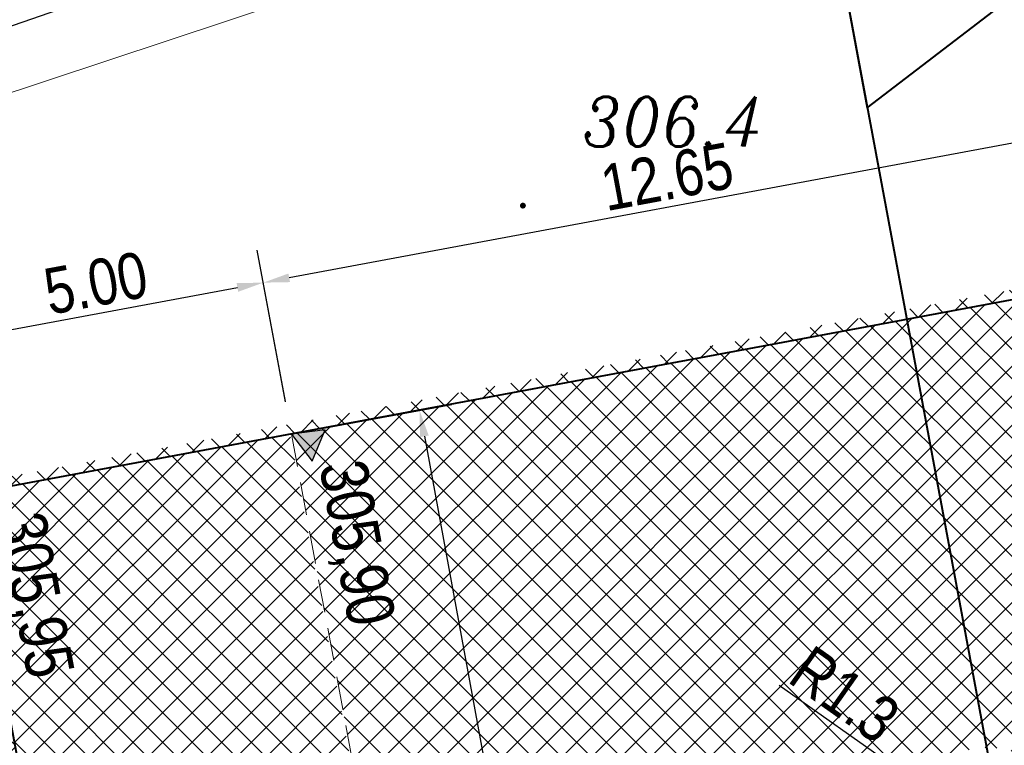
# Model space of a CAD drawing. Extents: x 779 to 3668, y -1329 to 9570.
# Tile 87 of 106: x 2179 to 2194, y -251 to -240. Entities that reach past the tile are written whole.
import ezdxf

# ---------------------------------------------------------------- set-up
doc = ezdxf.new("R2010")
doc.units = 0
for name, pattern in [('CIĄGłA', [0]), ('DASH', [0.75, 0.5, -0.25]), ('DASHED', [0.75, 0.5, -0.25])]:
    doc.linetypes.add(name, pattern=pattern)
for name, color, linetype, lineweight in [('_a_obiekty', 250, 'Continuous', 30), ('AGP1_KRAWEZNIKI', 7, 'Continuous', 40), ('AGP1_KRAWEZNIKI NOWE', 7, 'Continuous', 30), ('kanał technologiczny (linia)', 7, 'Continuous', 0), ('MPZP', 7, 'Continuous', 0), ('ogrodzenie trwałe (linia)', 7, 'Continuous', 0), ('przewód kanalizacyjny (linia)-SK', 7, 'Continuous', 0), ('RTPW01', 253, 'Continuous', 0), ('zz-legenda', 7, 'Continuous', 13), ('zz-wypełnienie-chodniki', 142, 'Continuous', 5), ('zz-wypełnienie-drogi', 52, 'Continuous', 5), ('zz-wypełnienie-inne', 22, 'Continuous', 5)]:
    doc.layers.add(name, color=color, linetype=linetype, lineweight=lineweight)
doc.layers.add('zz-odwodnienie', color=5, linetype='Continuous')
doc.styles.add('ARIAL', font='ARIALN.TTF')
doc.styles.get("Standard").update_dxf_attribs({"font": 'arial.ttf'})
doc.styles.add('Style-ITALIC_1250', font='ITALIC_1250.shx')
doc.linetypes.add('902-500', pattern='A,3.75,[24,dgnlstyle-geo-mz.shx,S=0.002785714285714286,R=0,X=0,Y=0],3.75', length=7.5)
doc.dimstyles.new('z1do1', dxfattribs={"dimtxt": 0.7, "dimasz": 0.4, "dimexe": 0.5, "dimexo": 0.5, "dimgap": 0.1, "dimtad": 1, "dimrnd": 0.05, "dimzin": 0, "dimdsep": 46, "dimtxsty": 'ARIAL', "dimcen": 0.09, "dimazin": 0, "dimtfac": 1, "dimtofl": 0, "dimtmove": 0, "dimatfit": 3, "dimfxl": 1, "dimtolj": 1, "dimtzin": 0, "dimarcsym": 0})
pattern_1 = [(45, (462.9080796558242, -495.6482805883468), (-0.2245064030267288, 0.2245064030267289), []), (135, (462.9080796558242, -495.6482805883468), (-0.2245064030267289, -0.2245064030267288), [])]

# ---------------------------------------------------------------- blocks, each defined once
blk = doc.blocks.new('RTPW01')
at = {"layer": 'RTPW01', "linetype": 'Continuous', "lineweight": 13, "true_color": 0x939598}
h = blk.add_hatch(color=252, dxfattribs=at)
edge = h.paths.add_edge_path()
edge.add_arc((0, 0), 0.045, 0, 360)
blk = doc.blocks.new('PZT MDCP podkład')
at = {"layer": 'MPZP', "color": 8, "linetype": 'Continuous', "lineweight": 40, "flags": 128}
for points in [[(2125.101502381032, 133.7545044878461), (2146.578038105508, 18.45540025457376), (2153.73655266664, -8.652922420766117)], [(2125.964770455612, 129.1199564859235), (2126.244172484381, 127.6199564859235), (2128.914043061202, 129.6693116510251)]]:
    blk.add_lwpolyline(points, dxfattribs=at)
at = {"layer": 'ogrodzenie trwałe (linia)', "color": 8, "linetype": '902-500', "lineweight": 30, "flags": 128}
blk.add_lwpolyline([(2135.536406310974, 136.5764607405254), (2102.086406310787, 124.9964607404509)], dxfattribs=at)
at = {"layer": 'przewód kanalizacyjny (linia)-SK', "color": 8, "linetype": 'Continuous', "lineweight": 13, "flags": 128}
blk.add_lwpolyline([(2072.621443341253, 125.1047733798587), (2107.626406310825, 128.9364607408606), (2109.186406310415, 126.50646074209), (2134.056406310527, 134.75646074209)], dxfattribs=at)
at = {"layer": 'RTPW01', "color": 8, "linetype": 'Continuous', "lineweight": 13}
blk.add_blockref('RTPW01', (2121.016406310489, 126.1334607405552), dxfattribs=at)
at = {"layer": 'RTPW01', "color": 8, "linetype": 'Continuous', "lineweight": 13, "style": 'Style-ITALIC_1250', "width": 0.9}
blk.add_text('306.4', height=0.75, dxfattribs=at).set_placement((2121.916406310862, 127.0334607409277))
blk = doc.blocks.new('d_rzędna')
at = {"layer": 'zz-odwodnienie'}
blk.add_hatch(color=0, dxfattribs=at).paths.add_polyline_path([(0, 0), (0.2580616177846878, 0.4469758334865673), (-0.2580616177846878, 0.4469758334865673)])
at = {"layer": 'zz-odwodnienie', "color": 0}
for p, q in [((-0.2580616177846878, 0.4469758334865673), (0, 0)), ((0.2580616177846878, 0.4469758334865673), (-0.2580616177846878, 0.4469758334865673)), ((-0.2580616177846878, 0.4469758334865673), (0, 0)), ((0.2580616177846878, 0.4469758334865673), (-0.2580616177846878, 0.4469758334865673)), ((0, 0), (0.2580616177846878, 0.4469758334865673)), ((0, 0), (0.2580616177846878, 0.4469758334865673))]:
    blk.add_line(p, q, dxfattribs=at)
blk = doc.blocks.new('*D1441')
at = {"layer": 'Defpoints', "color": 0, "transparency": 16777216}
for p in [(2192.983216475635, -251.7910538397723), (2194.032510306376, -252.5311829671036)]:
    blk.add_point(p, dxfattribs=at)
at = {"layer": 'zz-legenda', "color": 0, "lineweight": -2, "transparency": 16777216}
for p, q in [((2190.863593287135, -250.2959579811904), (2192.656348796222, -251.5604946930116)), ((2194.032510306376, -252.6211829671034), (2194.032510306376, -252.4411829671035)), ((2193.942510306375, -252.5311829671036), (2194.122510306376, -252.5311829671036))]:
    blk.add_line(p, q, dxfattribs=at)
at = {"layer": 'zz-legenda', "color": 0, "transparency": 16777216}
blk.add_solid([(2192.694775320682, -251.5060167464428), (2192.617922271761, -251.6149726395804), (2192.983216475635, -251.7910538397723)], dxfattribs=at)
at = {"layer": 'zz-legenda', "color": 0, "transparency": 16777216, "insert": (2191.860182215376, -250.4391726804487), "char_height": 0.7, "attachment_point": 5, "rotation": 324.80241544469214, "style": 'ARIAL'}
blk.add_mtext('\\A1;R1.3', dxfattribs=at)
blk = doc.blocks.new('*D1450')
at = {"layer": 'Defpoints', "color": 0, "transparency": 16777216}
for p in [(2183.034226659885, -244.1824615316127), (2195.887747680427, -244.167274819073), (2183.462229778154, -246.4809943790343)]:
    blk.add_point(p, dxfattribs=at)
at = {"layer": 'zz-legenda', "color": 0, "lineweight": -2, "transparency": 16777216}
for p, q in [((2195.796217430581, -243.6757239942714), (2195.368214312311, -241.3771911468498)), ((2195.066503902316, -241.9419661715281), (2183.427467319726, -244.109237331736)), ((2183.370699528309, -245.9894435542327), (2182.942696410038, -243.6909107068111))]:
    blk.add_line(p, q, dxfattribs=at)
at = {"layer": 'zz-legenda', "color": 0, "transparency": 16777216}
for points in [[(2195.054299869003, -241.8764260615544), (2195.078707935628, -242.0075062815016), (2195.459744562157, -241.8687419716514)], [(2183.415263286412, -244.0436972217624), (2183.439671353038, -244.1747774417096), (2183.034226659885, -244.1824615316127)]]:
    blk.add_solid(points, dxfattribs=at)
at = {"layer": 'zz-legenda', "color": 0, "transparency": 16777216, "insert": (2189.163253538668, -242.5759299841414), "char_height": 0.7, "attachment_point": 5, "rotation": 10.548076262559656, "style": 'ARIAL'}
blk.add_mtext('\\A1;12.65', dxfattribs=at)
blk = doc.blocks.new('*D1451')
at = {"layer": 'Defpoints', "color": 0, "transparency": 16777216}
for p in [(2183.034087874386, -244.1824873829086), (2183.462362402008, -246.4817258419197), (2178.546908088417, -247.3973176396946)]:
    blk.add_point(p, dxfattribs=at)
at = {"layer": 'zz-legenda', "color": 0, "lineweight": -2, "transparency": 16777216}
for p, q in [((2183.370803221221, -245.9901804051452), (2182.9425286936, -243.6909419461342)), ((2178.511869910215, -245.0248318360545), (2182.640851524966, -244.2557347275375)), ((2178.455348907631, -246.9057722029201), (2178.027074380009, -244.6065337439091))]:
    blk.add_line(p, q, dxfattribs=at)
at = {"layer": 'zz-legenda', "color": 0, "transparency": 16777216}
for points in [[(2182.628643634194, -244.1901953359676), (2182.653059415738, -244.3212741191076), (2183.034087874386, -244.1824873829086)], [(2178.499662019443, -244.9592924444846), (2178.524077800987, -245.0903712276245), (2178.118633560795, -245.0980791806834)]]:
    blk.add_solid(points, dxfattribs=at)
at = {"layer": 'zz-legenda', "color": 0, "transparency": 16777216, "insert": (2180.492602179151, -244.1906164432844), "char_height": 0.7, "attachment_point": 5, "rotation": 10.551448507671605, "style": 'ARIAL'}
blk.add_mtext('\\A1;5.00', dxfattribs=at)
blk = doc.blocks.new('*D1460')
at = {"layer": 'Defpoints', "color": 0, "transparency": 16777216}
for p in [(2183.46236728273, -246.4817328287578), (2188.585567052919, -263.3314007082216), (2186.641583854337, -263.6905391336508)]:
    blk.add_point(p, dxfattribs=at)
at = {"layer": 'zz-legenda', "color": 0, "lineweight": -2, "transparency": 16777216}
for p, q in [((2183.954047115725, -246.3908981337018), (2185.898030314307, -246.0317597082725)), ((2185.479018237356, -246.5159382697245), (2188.512899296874, -262.9380568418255)), ((2187.133263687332, -263.5997044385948), (2189.077246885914, -263.2405660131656))]:
    blk.add_line(p, q, dxfattribs=at)
at = {"layer": 'zz-legenda', "color": 0, "transparency": 16777216}
for points in [[(2185.544575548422, -246.5038269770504), (2185.41346092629, -246.5280495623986), (2185.406350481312, -246.1225944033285)], [(2188.578456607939, -262.9259455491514), (2188.447341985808, -262.9501681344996), (2188.585567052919, -263.3314007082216)]]:
    blk.add_solid(points, dxfattribs=at)
at = {"layer": 'zz-legenda', "color": 0, "transparency": 16777216, "insert": (2187.445748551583, -254.6439017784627), "char_height": 0.7, "attachment_point": 5, "rotation": 280.4670121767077, "style": 'ARIAL'}
blk.add_mtext('\\A1;17.50', dxfattribs=at)

msp = doc.modelspace()

# ---------------------------------------------------------------- hatches: boundary and pattern name
at = {"layer": 'zz-wypełnienie-chodniki'}
h = msp.add_hatch(dxfattribs=at)
h.set_pattern_fill('ANSI37', color=256, scale=0.1, style=0)
h.set_pattern_definition([(45, (0, 0), (-0.2245064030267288, 0.2245064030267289), []), (135, (0, 0), (-0.2245064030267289, -0.2245064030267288), [])])
edge = h.paths.add_edge_path()
edge.add_arc((2213.798152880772, -338.8711046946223), 2.632842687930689, 240.83171109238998, 270.2906532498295, ccw=False)
edge.add_arc((2214.307711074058, -338.3123928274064), 3.37347240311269, 200.4116660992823, 237.8982900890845, ccw=False)
edge.add_arc((2368.544108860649, -287.685559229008), 165.7037624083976, 197.7806309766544, 198.2175828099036, ccw=False)
edge.add_arc((2214.562165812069, -337.0583290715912), 4.000000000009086, 112.30075385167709, 197.8898825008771, ccw=False)
edge.add_line((2213.044292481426, -333.357510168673), (2216.905159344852, -332.0495769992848))
edge.add_arc((2211.040775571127, -315.8113433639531), 17.26473946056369, 289.8570159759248, 321.7647974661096)
edge.add_arc((2212.625452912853, -317.0850901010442), 15.23171446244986, 321.8391110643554, 367.1869803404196)
edge.add_line((2227.737494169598, -315.1794840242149), (2223.087990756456, -291.3849213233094))
edge.add_line((2223.087990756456, -291.3849213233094), (2221.237886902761, -285.3230589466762))
edge.add_line((2221.237886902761, -285.3230589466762), (2217.650174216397, -275.2927567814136))
edge.add_line((2217.650174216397, -275.2927567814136), (2210.523554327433, -257.2172198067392))
edge.add_line((2210.523554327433, -257.2172198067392), (2206.575240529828, -247.2029503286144))
edge.add_line((2206.575240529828, -247.2029503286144), (2206.241761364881, -246.3571335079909))
edge.add_arc((2201.589566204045, -248.1923033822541), 5.001076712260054, 21.52794352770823, 100.541275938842)
edge.add_line((2200.674650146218, -243.275627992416), (2200.541612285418, -243.3004086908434))
edge.add_line((2200.541612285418, -243.3004086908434), (2178.546908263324, -247.3973185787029))
edge.add_line((2178.546908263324, -247.3973185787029), (2187.812637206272, -297.1416013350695))
edge.add_line((2187.812637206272, -297.1416013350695), (2191.515679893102, -296.4518429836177))
edge.add_arc((2191.647852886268, -297.6476642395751), 1.203103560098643, -19.96193769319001, 96.30724697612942, ccw=False)
edge.add_arc((2192.308942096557, -297.8870733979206), 0.4999999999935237, 317.2270974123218, 339.9615464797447, ccw=False)
edge.add_arc((2197.626382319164, -302.8064078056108), 6.743964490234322, 137.2270973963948, 184.4631622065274)
edge.add_line((2190.902868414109, -303.3312104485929), (2191.261298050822, -305.6470830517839))
edge.add_line((2191.261298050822, -305.6470830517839), (2192.318950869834, -311.3577512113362))
edge.add_line((2192.318950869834, -311.3577512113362), (2193.162126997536, -315.9018189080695))
edge.add_line((2193.162126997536, -315.9018189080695), (2195.317900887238, -325.8369132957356))
edge.add_arc((2210.400793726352, -321.9094821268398), 15.58583882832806, 194.5951329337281, 204.2785181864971)
edge.add_arc((2203.597853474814, -324.8461195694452), 8.177987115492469, 205.1211640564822, 225.4637220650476)
edge.add_line((2197.862134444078, -330.675442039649), (2200.293390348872, -333.0918171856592))
edge.add_arc((2194.587794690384, -338.2653090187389), 7.70187247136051, 27.114490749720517, 42.19985456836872, ccw=False)
edge.add_line((2201.44321261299, -334.7550263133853), (2202.534785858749, -337.3047515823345))
edge.add_arc((2196.294933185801, -339.1341975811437), 6.502509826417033, -2.9609049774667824, 16.340470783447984, ccw=False)
edge.add_arc((2184.658865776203, -337.3537236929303), 18.25300297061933, 344.7003824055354, 353.34182273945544, ccw=False)
edge.add_line((2202.264967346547, -342.1700817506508), (2201.97496734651, -343.2200817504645))
edge.add_arc((2192.412753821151, -339.7061430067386), 10.18742818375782, 310.1754082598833, 339.82254230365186, ccw=False)
edge.add_line((2198.984967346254, -347.4900817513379), (2198.506741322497, -347.6819364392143))
edge.add_arc((2192.412753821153, -339.7061430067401), 10.03742818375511, 307.3820107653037, 339.7887873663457)
edge.add_arc((2172.677213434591, -334.532127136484), 30.40870538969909, 343.4897296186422, 347.8328201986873)
edge.add_arc((2184.653610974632, -337.3529042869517), 18.10831725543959, 348.5707290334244, 353.3645147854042)
edge.add_arc((2196.211605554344, -339.143093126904), 6.436124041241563, 357.3081371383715, 376.048817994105)
edge.add_line((2202.396891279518, -337.3637861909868), (2201.307357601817, -334.8188249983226))
edge.add_arc((2198.580633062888, -335.5044598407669), 2.811604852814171, 14.11440779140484, 55.20945348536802)
edge.add_line((2200.18487314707, -333.1954480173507), (2197.756660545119, -330.7820975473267))
edge.add_arc((2203.597853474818, -324.846119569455), 8.327987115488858, 205.1135589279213, 225.461118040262, ccw=False)
edge.add_arc((2210.400793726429, -321.9094821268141), 15.73583882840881, 194.5838918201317, 204.2825258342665, ccw=False)
edge.add_line((2195.171963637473, -325.8717236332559), (2193.015057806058, -315.9314125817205))
edge.add_line((2193.015057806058, -315.9314125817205), (2192.139354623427, -311.2391560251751))
edge.add_line((2192.139354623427, -311.2391560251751), (2189.468661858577, -311.7364003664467))
edge.add_line((2189.468661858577, -311.7364003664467), (2188.434282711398, -306.334377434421))
edge.add_line((2188.434282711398, -306.334377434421), (2191.142475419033, -305.8299800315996))
edge.add_line((2191.142475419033, -305.8299800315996), (2190.753769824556, -303.3485737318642))
edge.add_arc((2197.62638231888, -302.8064078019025), 6.893964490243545, 137.4766232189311, 184.5106019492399, ccw=False)
edge.add_arc((2192.177018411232, -297.8088940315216), 0.5000000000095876, 317.4766233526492, 342.9050172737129)
edge.add_arc((2191.651318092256, -297.6472178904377), 1.049999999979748, 342.9050174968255, 381.5320247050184)
edge.add_line((2192.628041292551, -297.2618456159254), (2185.88205571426, -298.5184068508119))
edge.add_line((2185.88205571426, -298.5184068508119), (2183.72506395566, -286.9376839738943))
edge.add_line((2183.72506395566, -286.9376839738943), (2184.855544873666, -286.7271130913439))
edge.add_line((2184.855544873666, -286.7271130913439), (2177.536339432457, -247.4331472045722))
edge.add_line((2177.536339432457, -247.4331472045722), (2178.519430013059, -247.2500290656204))
edge.add_line((2178.519430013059, -247.2500290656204), (2200.529099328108, -243.1501589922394))
edge.add_line((2200.529099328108, -243.1501589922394), (2200.64897745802, -243.1275829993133))
edge.add_arc((2201.589816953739, -248.191455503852), 5.150532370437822, 21.519896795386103, 100.52522516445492, ccw=False)
edge.add_line((2206.381306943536, -246.3021150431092), (2206.710303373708, -247.1365621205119))
edge.add_line((2206.710303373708, -247.1365621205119), (2210.670374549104, -257.180652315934))
edge.add_line((2210.670374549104, -257.180652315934), (2214.425768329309, -266.705627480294))
edge.add_line((2214.425768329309, -266.705627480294), (2215.039774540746, -266.463544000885))
edge.add_line((2215.039774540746, -266.463544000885), (2215.648720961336, -268.0077775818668))
edge.add_line((2215.648720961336, -268.0077775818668), (2215.034630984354, -268.2498940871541))
edge.add_line((2215.034630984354, -268.2498940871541), (2217.789719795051, -275.2377383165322))
edge.add_line((2217.789719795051, -275.2377383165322), (2221.381354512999, -285.2792765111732))
edge.add_line((2221.381354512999, -285.2792765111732), (2223.235207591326, -291.3561603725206))
edge.add_line((2223.235207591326, -291.3561603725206), (2227.886315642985, -315.1607178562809))
edge.add_arc((2212.625452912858, -317.0850901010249), 15.38171446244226, -38.161251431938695, 7.186980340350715, ccw=False)
edge.add_arc((2211.040775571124, -315.8113433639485), 17.41473946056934, 289.8520854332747, 321.76511738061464, ccw=False)
edge.add_line((2216.954700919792, -332.1911674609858), (2213.092420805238, -333.4995793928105))
edge.add_arc((2214.528808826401, -337.0426452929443), 3.823156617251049, 112.0680378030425, 198.2671306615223)
edge.add_line((2210.898318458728, -338.2410050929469), (2211.28663729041, -339.4366203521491))
edge.add_arc((2213.748107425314, -338.6216407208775), 2.592880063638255, 198.3194318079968, 219.5311920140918)
edge.add_arc((2213.798153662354, -338.8711088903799), 2.48284268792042, 214.3488660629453, 282.14863913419)
edge.add_line((2214.320664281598, -341.2983481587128), (2213.811508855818, -341.50391350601))
at = {"layer": 'zz-wypełnienie-drogi'}
h = msp.add_hatch(dxfattribs=at)
h.set_pattern_fill('ANSI37', color=256, scale=0.1, style=0)
h.set_pattern_definition(pattern_1)
edge = h.paths.add_edge_path()
edge.add_line((2193.780827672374, -258.1902065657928), (2192.764576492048, -252.7342581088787))
edge.add_arc((2194.032486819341, -252.531223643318), 1.284063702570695, 100.97446523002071, 189.0977148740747, ccw=False)
edge.add_arc((2194.03248681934, -252.5312236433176), 1.284063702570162, 372.85121558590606, 460.9744652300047, ccw=False)
edge.add_line((2195.284385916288, -252.2456220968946), (2195.773473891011, -254.8704142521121))
edge.add_line((2195.773473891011, -254.8704142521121), (2199.31245493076, -254.211056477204))
edge.add_line((2199.31245493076, -254.211056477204), (2198.962388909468, -252.3318256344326))
edge.add_line((2198.962388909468, -252.3318256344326), (2198.929365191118, -252.0225964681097))
edge.add_arc((2200.928577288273, -251.9655835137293), 2.000024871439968, 90.0003515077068, 181.6335018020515, ccw=False)
edge.add_arc((2200.926902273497, -251.9682601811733), 2.002702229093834, 386.70065831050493, 449.95243014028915, ccw=False)
edge.add_line((2202.716048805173, -251.0683874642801), (2207.924485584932, -264.2568896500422))
edge.add_line((2207.924485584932, -264.2568896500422), (2212.61907238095, -262.5321746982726))
edge.add_line((2212.61907238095, -262.5321746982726), (2206.408497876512, -246.7800410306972))
edge.add_line((2206.408497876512, -246.7800410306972), (2206.113888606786, -246.0624178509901))
edge.add_line((2206.113888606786, -246.0624178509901), (2205.405324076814, -244.959556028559))
edge.add_line((2205.405324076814, -244.959556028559), (2204.148198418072, -243.8949295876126))
edge.add_line((2204.148198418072, -243.8949295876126), (2202.163668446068, -243.1360984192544))
edge.add_line((2202.163668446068, -243.1360984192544), (2200.435773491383, -243.3198502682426))
edge.add_line((2200.435773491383, -243.3198502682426), (2183.462321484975, -246.4817331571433))
edge.add_line((2183.462321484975, -246.4817331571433), (2187.645693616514, -268.9479672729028))
edge.add_line((2187.645693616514, -268.9479672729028), (2195.388596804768, -266.8216690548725))
edge.add_line((2195.388596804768, -266.8216690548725), (2195.255642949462, -266.1078911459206))
edge.add_line((2195.255642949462, -266.1078911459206), (2193.780827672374, -258.1902065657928))
at = {"layer": 'zz-wypełnienie-inne'}
h = msp.add_hatch(dxfattribs=at)
h.set_pattern_fill('ANSI37', color=256, scale=0.1, style=0)
h.set_pattern_definition(pattern_1)
h.paths.add_polyline_path([(2183.436133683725, -246.4819792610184), (2178.546902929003, -247.3973139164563), (2182.41069755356, -268.140535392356), (2186.05443150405, -267.4618250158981), (2186.494112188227, -267.7580212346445), (2186.576229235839, -268.1684354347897), (2186.449599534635, -268.4215168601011), (2186.100049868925, -268.6739677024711), (2182.630425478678, -269.3202470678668), (2187.832652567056, -297.0832006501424), (2192.075236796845, -296.3844717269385), (2192.835596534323, -296.9440126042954)])

# ---------------------------------------------------------------- linework, layer by layer
at = {"color": 18, "linetype": 'DASHED', "lineweight": 13, "true_color": 0x000000}
msp.add_lwpolyline([(2178.546866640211, -247.3973260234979), (2183.462321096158, -246.4817346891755), (2192.728087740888, -296.2260101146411), (2187.812633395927, -297.1416020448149), (2182.630430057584, -269.3202476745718)], dxfattribs=at)
at = {"layer": '_a_obiekty', "color": 251, "linetype": 'DASH', "lineweight": 5, "ltscale": 3, "true_color": 0x636466}
msp.add_lwpolyline([(2203.290115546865, -249.3109352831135), (2201.520475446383, -249.6401372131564, 0.4142135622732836), (2193.518041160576, -261.3003707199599), (2194.518449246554, -266.6781103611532, 0.4163333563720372), (2206.249734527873, -274.6670610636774), (2208.016993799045, -274.3250608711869, 0.4120969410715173), (2215.948376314, -262.6783109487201), (2214.950349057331, -257.3133695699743, 0.4142135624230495)], format="xyb", close=True, dxfattribs=at)
at = {"layer": 'AGP1_KRAWEZNIKI'}
msp.add_lwpolyline([(2200.43540445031, -243.3201918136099), (2178.546908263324, -247.3973185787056), (2182.410688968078, -268.140538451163), (2185.753195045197, -267.5179371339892, -0.4142135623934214), (2186.452920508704, -267.9979207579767), (2186.452920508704, -267.9979207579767, -0.4142135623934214), (2185.972936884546, -268.6976462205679), (2182.630430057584, -269.3202476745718), (2185.831484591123, -286.5055340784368)], format="xyb", dxfattribs=at)
at = {"layer": 'AGP1_KRAWEZNIKI NOWE', "lineweight": 15}
msp.add_lwpolyline([(2179.206092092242, -250.9364526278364), (2178.546866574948, -247.3973253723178), (2183.462321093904, -246.4817343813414)], dxfattribs=at)

# ---------------------------------------------------------------- block references
at = {"layer": 'kanał technologiczny (linia)', "color": 18, "linetype": 'CIĄGłA', "lineweight": 5, "true_color": 0x000000}
msp.add_blockref('PZT MDCP podkład', (65.95856103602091, -369.1465424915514), dxfattribs=at)
at = {"layer": 'zz-odwodnienie', "rotation": 247.0793495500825}
msp.add_blockref('d_rzędna', (2183.462321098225, -246.4817343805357), dxfattribs=at)

# ---------------------------------------------------------------- texts
at = {"layer": 'zz-odwodnienie', "char_height": 0.7199999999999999, "width": 4.627268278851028, "attachment_point": 1, "rotation": 280.55144897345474}
for s, insert in [('{\\fArial Narrow|b0|i0|c238|p34;305,90}', (2184.588996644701, -246.827189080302)), ('{\\fArial Narrow|b0|i0|c238|p34;305,95}', (2179.714610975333, -247.6187603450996))]:
    msp.add_mtext(s, dxfattribs=dict(at, insert=insert))

# ---------------------------------------------------------------- dimensions: what is measured, and where the dimension line sits
at = {"layer": 'zz-legenda'}
for p1, p2, distance, picture, middle in [((2195.887747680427, -244.1672748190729), (2183.462229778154, -246.4809943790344), -2.3380418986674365, '*D1450', (2189.163253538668, -242.5759299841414)), ((2178.546908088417, -247.3973176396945), (2183.462362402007, -246.4817258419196), 2.3387852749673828, '*D1451', (2180.492602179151, -244.1906164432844)), ((2183.46236728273, -246.4817328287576), (2186.641583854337, -263.6905391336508), 1.9768791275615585, '*D1460', (2187.445748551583, -254.6439017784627))]:
    dim = msp.add_aligned_dim(p1=p1, p2=p2, distance=distance, dimstyle='z1do1', dxfattribs=at)
    dim.commit()
    dim.dimension.update_dxf_attribs({"geometry": picture, "text_midpoint": middle})
dim = msp.add_radius_dim(center=(2194.032510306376, -252.5311829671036), mpoint=(2192.983216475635, -251.7910538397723), dimstyle='z1do1', override={"dimdec": 1}, dxfattribs=at)
dim.commit()
dim.dimension.update_dxf_attribs({"geometry": '*D1441', "text_midpoint": (2191.860182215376, -250.4391726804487)})

doc.saveas('drawing.dxf')
